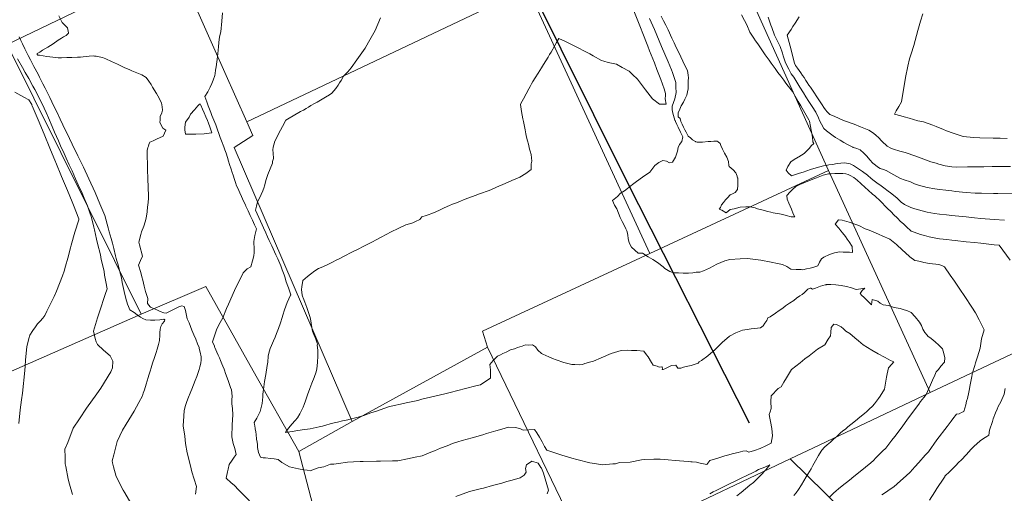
# Model space of a CAD drawing. Header units: inches. Extents: x 11351264 to 11356330, y 6702313 to 6706468.
# Tile 33 of 160: x 11352749 to 11353543, y 6703324 to 6703706. Entities that reach past the tile are written whole.
import ezdxf

# ---------------------------------------------------------------- set-up
doc = ezdxf.new("R2010")
doc.units = ezdxf.units.IN
doc.header["$MEASUREMENT"] = 0
doc.layers.add('Shumate_Contours_clip1', color=7, linetype='Continuous', lineweight=0)
doc.layers.add('Shumate_Parcels_clip1', color=7, linetype='Continuous', lineweight=0)
doc.layers.add('Shumate_Streets_clip1', color=7, linetype='Continuous')

msp = doc.modelspace()

# ---------------------------------------------------------------- linework, layer by layer
at = {"layer": 'Shumate_Contours_clip1'}
for points, elevation in [([(11352780.65, 6703708.97), (11352783.19, 6703703.67), (11352785.29, 6703701.74), (11352787.64, 6703699.42), (11352788.48, 6703695.2), (11352788.27, 6703694.97), (11352786.45, 6703693.23), (11352784.36, 6703691.98), (11352782.62, 6703690.99), (11352780.12, 6703689.3), (11352776.07, 6703686.44), (11352771.82, 6703683.77), (11352767.39, 6703681.26), (11352765.26, 6703679.84), (11352763.16, 6703678.56), (11352763.24, 6703677.95), (11352763.77, 6703677.33), (11352765.09, 6703677.18), (11352770.96, 6703676.2), (11352775.64, 6703675.59), (11352780.17, 6703675.09), (11352782.7, 6703675.26), (11352787.08, 6703675.47), (11352789.13, 6703675.45), (11352791.06, 6703675.43), (11352795.55, 6703675.69), (11352798.06, 6703675.83), (11352800.33, 6703676.09), (11352805.15, 6703676.53), (11352808.78, 6703676.77), (11352809.44, 6703676.63), (11352810.59, 6703676.4), (11352811.87, 6703676.17), (11352815.69, 6703675.41), (11352818.51, 6703674.26), (11352823.13, 6703672.3), (11352827.95, 6703670.1), (11352830.55, 6703668.72), (11352833.39, 6703667.29), (11352835.05, 6703666.48), (11352837.25, 6703665.71), (11352839.48, 6703664.79), (11352843.54, 6703663.12), (11352847.48, 6703661.35), (11352850.97, 6703659.2), (11352853.14, 6703656.44), (11352854.92, 6703653.68), (11352856.14, 6703651.57), (11352859.34, 6703646.4), (11352860.38, 6703644.53), (11352863.32, 6703638.86), (11352863.98, 6703635.57), (11352864.23, 6703632.95), (11352863.59, 6703630.96), (11352862.3, 6703627.82), (11352862.31, 6703625.27), (11352862.07, 6703623.18), (11352864.52, 6703618.58), (11352866.76, 6703616.96), (11352864.56, 6703612.13), (11352859.41, 6703609.75), (11352856.72, 6703608.28), (11352853.87, 6703607.19), (11352853.25, 6703605.31), (11352852.86, 6703604.11), (11352852.34, 6703602.81), (11352851.77, 6703600.47), (11352851.73, 6703596.98), (11352851.83, 6703594.17), (11352851.99, 6703591.38), (11352852.07, 6703590.07), (11352852.08, 6703585.65), (11352852.1, 6703582.77), (11352852.21, 6703579.96), (11352852.28, 6703579.04), (11352852.3, 6703578.47), (11352852.39, 6703575.96), (11352852.49, 6703572.52), (11352852.65, 6703569.09), (11352852.92, 6703565.69), (11352852.95, 6703562.14), (11352852.55, 6703558.48), (11352852.18, 6703554.84), (11352851.92, 6703551.43), (11352851.92, 6703551.27), (11352851.91, 6703551.09), (11352850.95, 6703545.95), (11352850.07, 6703542.94), (11352849.02, 6703539.55), (11352847.19, 6703535.02), (11352846.77, 6703532.83), (11352845.14, 6703526.72), (11352845.72, 6703524.46), (11352848.07, 6703515.39), (11352846.55, 6703511.75), (11352844.93, 6703508.04), (11352846.61, 6703502.04), (11352847.51, 6703498.61), (11352848.26, 6703495.87), (11352849.4, 6703491.04), (11352850.55, 6703486.78), (11352851.21, 6703484.38), (11352852.37, 6703481.14), (11352852.11, 6703477.24), (11352854.2, 6703474.54), (11352854.33, 6703474.42), (11352854.57, 6703474.22), (11352856.85, 6703473.25), (11352859.62, 6703472.01), (11352862.39, 6703470.75), (11352865.13, 6703469.79), (11352867.04, 6703469.51), (11352868.62, 6703470.22), (11352871.42, 6703471.46), (11352874.21, 6703472.76), (11352877.29, 6703474.39), (11352879.7, 6703475.4), (11352881.73, 6703474.72), (11352882.72, 6703471.47), (11352883.2, 6703468.86), (11352884.17, 6703464.9), (11352885.57, 6703461.49), (11352887.89, 6703455.75), (11352889.44, 6703452.06), (11352890.96, 6703448.39), (11352892.45, 6703444.75), (11352893.71, 6703441.64), (11352893.83, 6703440.99), (11352894.5, 6703437.89), (11352895.28, 6703434.14), (11352895.38, 6703431.85), (11352895.39, 6703431.75), (11352894.94, 6703429.18), (11352894.19, 6703426.19), (11352893.58, 6703424.06), (11352892.86, 6703421.69), (11352891.77, 6703418.42), (11352890.53, 6703415.19), (11352887.69, 6703408.24), (11352886.92, 6703406.32), (11352884.5, 6703400.39), (11352883.45, 6703397.35), (11352882.63, 6703394.95), (11352881.52, 6703390.94), (11352881.31, 6703386.37), (11352880.9, 6703378.65), (11352882.19, 6703370.4), (11352882.78, 6703364.38), (11352883.91, 6703356.95), (11352886.7, 6703346.38), (11352887.7, 6703341.55), (11352891.59, 6703329.73), (11352890.67, 6703323.41)], 1414), ([(11352912.61, 6703711.56), (11352912.02, 6703704.73), (11352911.12, 6703696.07), (11352910.15, 6703692.03), (11352909.64, 6703687.54), (11352909.25, 6703683.99), (11352908.43, 6703676), (11352907.48, 6703667.93), (11352906.97, 6703665.16), (11352906.74, 6703662.6), (11352906.31, 6703660.99), (11352904.94, 6703657.06), (11352903.97, 6703654.48), (11352902.65, 6703651.47), (11352900.7, 6703647.84), (11352898.15, 6703644.04), (11352899.83, 6703639.61), (11352901.04, 6703636.43), (11352902.56, 6703632.5), (11352903.19, 6703630.98), (11352904.03, 6703628.82), (11352905.53, 6703624.95), (11352907.03, 6703621.09), (11352908.5, 6703617.24), (11352909.62, 6703614.12), (11352910.77, 6703611.05), (11352911.81, 6703608.22), (11352913.5, 6703603.39), (11352914.35, 6703601.08), (11352915.39, 6703598.22), (11352916.48, 6703594.9), (11352917.39, 6703591.97), (11352918.29, 6703589.11), (11352919.47, 6703585.48), (11352920.36, 6703582.74), (11352921.02, 6703580.73), (11352922.17, 6703577.07), (11352922.96, 6703574.74), (11352923.91, 6703571.99), (11352924.78, 6703570.01), (11352925.64, 6703568.15), (11352926.5, 6703566.29), (11352927.77, 6703563.53), (11352928.65, 6703561.61), (11352929.52, 6703559.7), (11352930.95, 6703556.58), (11352931.43, 6703555.54), (11352933.15, 6703551.78), (11352934.87, 6703548.01), (11352936.59, 6703544.25), (11352938.21, 6703540.71), (11352938.29, 6703540.54), (11352939.79, 6703537.26), (11352938.49, 6703531.86), (11352937.72, 6703527.22), (11352938.04, 6703520.58), (11352938.09, 6703518.29), (11352937.72, 6703515.51), (11352936.79, 6703511.56), (11352935.42, 6703506.77), (11352932.43, 6703505.09), (11352929.05, 6703501.82), (11352922.08, 6703487.59), (11352917.36, 6703476.73), (11352915.67, 6703473.1), (11352912.8, 6703465.68), (11352909.55, 6703460.12), (11352907.77, 6703455.94), (11352904.42, 6703446.4), (11352905.99, 6703442.77), (11352906.17, 6703442.33), (11352906.38, 6703441.83), (11352908.04, 6703437.94), (11352909.01, 6703435.66), (11352909.98, 6703433.39), (11352910.96, 6703431.14), (11352912.1, 6703428.45), (11352912.89, 6703426.56), (11352913.82, 6703424.3), (11352914.16, 6703423.45), (11352914.93, 6703420.73), (11352916.96, 6703415.19), (11352918.18, 6703411.85), (11352918.94, 6703409.55), (11352919.67, 6703407.56), (11352919.95, 6703405.14), (11352920.2, 6703402.24), (11352920.13, 6703399.73), (11352920.17, 6703396.46), (11352920.47, 6703392.47), (11352920.97, 6703387.41), (11352920.35, 6703379.5), (11352919.91, 6703369.61), (11352921.15, 6703364.42), (11352922.36, 6703360.4), (11352923.58, 6703355.53), (11352921.89, 6703353.27), (11352920.27, 6703351.04), (11352917.93, 6703347.38), (11352917.13, 6703343.61), (11352916.62, 6703341.56), (11352915.47, 6703336.5), (11352919.44, 6703332.77), (11352921.95, 6703330.73), (11352925.6, 6703326.85), (11352928.13, 6703324.36), (11352934.21, 6703318.15)], 1412), ([(11353039.8, 6703707.36), (11353035.65, 6703697.06), (11353030.22, 6703687.82), (11353027.46, 6703683.04), (11353019.49, 6703671.78), (11353017.62, 6703668.94), (11353016.11, 6703667.17), (11353013.47, 6703663.81), (11353010.1, 6703660.5), (11353008.13, 6703656.97), (11353006.85, 6703655.08), (11353005.74, 6703653.18), (11353003.85, 6703650.53), (11353000.75, 6703646.67), (11352998.66, 6703645.33), (11352995.43, 6703643.41), (11352991.62, 6703640.99), (11352988.69, 6703639.37), (11352986.55, 6703638.27), (11352983.85, 6703636.75), (11352981.91, 6703635.54), (11352979.87, 6703634.27), (11352977.7, 6703633.06), (11352975.33, 6703631.79), (11352973.96, 6703630.98), (11352970.91, 6703629.2), (11352968.12, 6703627.55), (11352967.67, 6703627.38), (11352963.48, 6703624.85), (11352960.93, 6703619.86), (11352957.79, 6703614.03), (11352955.77, 6703609.84), (11352954.76, 6703607.92), (11352953.81, 6703605.08), (11352953.44, 6703603.08), (11352953.21, 6703600.99), (11352953.38, 6703598.47), (11352953.61, 6703594.15), (11352952.94, 6703591.72), (11352952.95, 6703590.3), (11352951.02, 6703585.7), (11352949.19, 6703581.03), (11352947.52, 6703576.23), (11352946.25, 6703571.86), (11352946.07, 6703571.09), (11352945.99, 6703570.83), (11352945.08, 6703567.95), (11352943.76, 6703564.9), (11352942.22, 6703561.98), (11352940.73, 6703559.03), (11352939.93, 6703555.66), (11352938.99, 6703552.43), (11352939.03, 6703552.35), (11352939.03, 6703552.33), (11352940.37, 6703549.41), (11352941.72, 6703546.49), (11352943.06, 6703543.56), (11352944.41, 6703540.63), (11352945.48, 6703538.28), (11352947.42, 6703534.06), (11352948.82, 6703531.01), (11352950.21, 6703527.96), (11352952.2, 6703523.67), (11352954.48, 6703518.7), (11352955.5, 6703516.44), (11352957.01, 6703513.11), (11352959.47, 6703507.54), (11352960.68, 6703504.32), (11352962.17, 6703500.24), (11352963.09, 6703497.78), (11352963.62, 6703495.56), (11352964.63, 6703492.58), (11352965.65, 6703489.8), (11352966.83, 6703486.55), (11352967.66, 6703484.04), (11352967.34, 6703483.81), (11352964.61, 6703478.02), (11352962.42, 6703471.97), (11352961.1, 6703467.77), (11352960.52, 6703465.79), (11352959.23, 6703461.53), (11352957.62, 6703456.92), (11352956.17, 6703453.01), (11352954.88, 6703450.17), (11352953.5, 6703446.97), (11352951.98, 6703443.31), (11352951.03, 6703440.89), (11352949.98, 6703437.05), (11352949.36, 6703434.66), (11352949.16, 6703430), (11352948.65, 6703427.13), (11352947.34, 6703419.88), (11352946.4, 6703414.28), (11352946.13, 6703412.26), (11352945.5, 6703407.89), (11352945.15, 6703404.11), (11352945.02, 6703401.96), (11352944.4, 6703396.72), (11352942.83, 6703390.07), (11352941.27, 6703386.96), (11352940.24, 6703384.67), (11352938, 6703381.4), (11352938.43, 6703379.81), (11352938.44, 6703379.42), (11352938.52, 6703378.93), (11352938.87, 6703376.15), (11352939.26, 6703373.65), (11352939.58, 6703371.67), (11352939.98, 6703367.87), (11352940.35, 6703365.51), (11352940.62, 6703363.45), (11352940.81, 6703361.13), (11352941.51, 6703357.01), (11352943.24, 6703353.26), (11352945.27, 6703352.78), (11352947.31, 6703352.79), (11352951.11, 6703352.26), (11352954.16, 6703351.92), (11352957.37, 6703351.59), (11352960.31, 6703349), (11352966.4, 6703345.61), (11352971.27, 6703344.52), (11352973.66, 6703344.02), (11352978.1, 6703343.22), (11352980.74, 6703342.87), (11352983.24, 6703342.41), (11352989.52, 6703344.65), (11352994.07, 6703345.66), (11352999.67, 6703347.59), (11353002.34, 6703347.84), (11353005.97, 6703348.37), (11353013.21, 6703349.29), (11353018.18, 6703349.54), (11353023.5, 6703349.74), (11353025.81, 6703349.77), (11353036.59, 6703350.07), (11353039.79, 6703350.08), (11353049.67, 6703350.35), (11353053.77, 6703350.4), (11353061.75, 6703352), (11353067.83, 6703353.23), (11353073.37, 6703354.4), (11353078.97, 6703356.77), (11353083.51, 6703358.52), (11353088.35, 6703360.58), (11353093.65, 6703362.58), (11353097.8, 6703364.28), (11353102.26, 6703365.78), (11353105.83, 6703366.85), (11353113.83, 6703369.05), (11353122.27, 6703371.45), (11353125.33, 6703372.36), (11353132.87, 6703374.59), (11353137.61, 6703375.88), (11353142.99, 6703377.42), (11353148.35, 6703377.14), (11353152.06, 6703376.39), (11353154.91, 6703375.02), (11353159.42, 6703375.41), (11353163.97, 6703375.71), (11353165.9, 6703373.02), (11353167.95, 6703369.5), (11353170.07, 6703365.64), (11353171.89, 6703362.47), (11353172.02, 6703362.07), (11353173.94, 6703358.9), (11353182.68, 6703356), (11353185.96, 6703354.89), (11353193.97, 6703352.66), (11353198.25, 6703351.44), (11353208.49, 6703348.81), (11353212.41, 6703348.38), (11353218.79, 6703347.06), (11353227.26, 6703347.94), (11353229.4, 6703348.05), (11353232.55, 6703349.06), (11353241.08, 6703349.36), (11353250.3, 6703351.25), (11353252.49, 6703351.37), (11353260.17, 6703351.68), (11353265.4, 6703351.78), (11353271.76, 6703351.14), (11353277.25, 6703350.71), (11353284.3, 6703350.05), (11353288.3, 6703349.76), (11353289.97, 6703349.72), (11353291.21, 6703349.66), (11353294.53, 6703349.21), (11353297.56, 6703348.62), (11353302.78, 6703347.39), (11353305.43, 6703350.59), (11353311.78, 6703352.52), (11353317.44, 6703354.35), (11353319.5, 6703355), (11353324.35, 6703356.39), (11353328.14, 6703357.19), (11353331.93, 6703358.14), (11353334.54, 6703358.58), (11353336.84, 6703357.36), (11353341.28, 6703358.74), (11353345.81, 6703360.4), (11353350.5, 6703362.59), (11353354.68, 6703364.61), (11353355.76, 6703370.45), (11353355.39, 6703376.39), (11353354.16, 6703381.98), (11353353.68, 6703384.67), (11353353.2, 6703387.68), (11353353.85, 6703389.95), (11353354.64, 6703392.59), (11353354.37, 6703398.34), (11353354.64, 6703402.81), (11353360.48, 6703408.79), (11353362.84, 6703410.07), (11353364.89, 6703413.78), (11353367.12, 6703417.21), (11353371.14, 6703423.99), (11353378.26, 6703429.44), (11353381.96, 6703432.64), (11353385.34, 6703434.97), (11353392.11, 6703440.5), (11353397.91, 6703443.91), (11353400.81, 6703448.58), (11353402.61, 6703451.23), (11353402.91, 6703453.74), (11353403.12, 6703457.76), (11353405.2, 6703460.63), (11353407.51, 6703460.14), (11353411.09, 6703458.43), (11353412.96, 6703456.64), (11353415.08, 6703454.97), (11353418.3, 6703452.9), (11353422.07, 6703449.65), (11353425.06, 6703446.99), (11353428.84, 6703443.94), (11353432.37, 6703441.63), (11353435.77, 6703439.49), (11353441, 6703436.59), (11353446.07, 6703433.85), (11353449.04, 6703432.39), (11353451.08, 6703431.38), (11353453.72, 6703430.13), (11353451.95, 6703428.17), (11353449.44, 6703425.25), (11353448.28, 6703420.46), (11353447.83, 6703417.86), (11353446.9, 6703412.94), (11353446.11, 6703408.28), (11353442.52, 6703402.38), (11353441.28, 6703400.58), (11353437.95, 6703396.41), (11353436.44, 6703394.53), (11353433.76, 6703392.16), (11353431.77, 6703390.17), (11353430.07, 6703388.62), (11353426.36, 6703385.67), (11353422.67, 6703382.71), (11353418.99, 6703379.75), (11353416.49, 6703377.74), (11353415.37, 6703376.63), (11353414.86, 6703376.12), (11353412.37, 6703374.42), (11353410.69, 6703372.86), (11353407.78, 6703370.14), (11353405.09, 6703367.77), (11353402.52, 6703365.47), (11353399.9, 6703363.19), (11353397.83, 6703361.53), (11353395.53, 6703358.96), (11353393.7, 6703356.11), (11353392.97, 6703354.57), (11353390.54, 6703350.5), (11353388.44, 6703346.63), (11353386.89, 6703344.01), (11353382.95, 6703337.57), (11353379.15, 6703331.06), (11353376.67, 6703327.24), (11353375, 6703324.73), (11353373.11, 6703322.45)], 1410), ([(11353244.09, 6703712.99), (11353247.24, 6703704.96), (11353250.1, 6703698.14), (11353250.88, 6703696.02), (11353255.39, 6703684.64), (11353256.77, 6703680.9), (11353260.64, 6703671.15), (11353262.63, 6703665.65), (11353265.85, 6703657.65), (11353268.48, 6703650.26), (11353269.55, 6703646.34), (11353269.66, 6703644.85), (11353269.39, 6703642.24), (11353270.09, 6703637.89), (11353264.85, 6703637.78), (11353259.07, 6703642.14), (11353253.47, 6703649.48), (11353249.42, 6703654.79), (11353246.91, 6703657.96), (11353243.08, 6703661.81), (11353240.19, 6703664.48), (11353234.7, 6703667.39), (11353230.19, 6703669.93), (11353223.37, 6703671.41), (11353219.97, 6703672.37), (11353218, 6703673.01), (11353211.3, 6703676.76), (11353208.52, 6703678.36), (11353204.82, 6703680.36), (11353198.76, 6703683.43), (11353193.4, 6703686.09), (11353188.87, 6703688.37), (11353183.73, 6703690.87), (11353181.79, 6703687.56), (11353180.35, 6703685.09), (11353177.33, 6703679.81), (11353176.21, 6703677.88), (11353174.9, 6703675.64), (11353171.15, 6703669.7), (11353169.51, 6703667.02), (11353166.94, 6703662.85), (11353164.63, 6703659.1), (11353162.78, 6703656.01), (11353161.67, 6703654.14), (11353160.58, 6703652.15), (11353159.46, 6703650.1), (11353157.28, 6703646.04), (11353155.09, 6703641.99), (11353153.09, 6703638.31), (11353152.74, 6703637.65), (11353153.65, 6703632.05), (11353154.71, 6703625.99), (11353155.09, 6703623.92), (11353155.83, 6703619.93), (11353156.38, 6703617.15), (11353157, 6703613.86), (11353157.56, 6703611.34), (11353158.33, 6703608.23), (11353159.04, 6703605.71), (11353159.77, 6703602.99), (11353160.08, 6703601.68), (11353160.64, 6703599.83), (11353161.21, 6703597.36), (11353161.57, 6703594.56), (11353161.73, 6703591.78), (11353161.27, 6703589.74), (11353161.33, 6703587.6), (11353161.44, 6703585.16), (11353156.92, 6703581.87), (11353152.06, 6703579.06), (11353145.76, 6703576.32), (11353140.33, 6703573.87), (11353133.29, 6703570.84), (11353129.24, 6703569.14), (11353127.35, 6703568.36), (11353119.78, 6703565.64), (11353116.27, 6703564.32), (11353108.23, 6703561.34), (11353103.09, 6703559.25), (11353101.09, 6703558.41), (11353097.94, 6703557.12), (11353095.47, 6703556.08), (11353091.13, 6703554.33), (11353087.35, 6703552.29), (11353084.59, 6703551.16), (11353081.23, 6703549.78), (11353078.17, 6703548.64), (11353076.63, 6703548.18), (11353073.3, 6703546.91), (11353071.45, 6703544.79), (11353071.17, 6703544.6), (11353068.68, 6703543.43), (11353066.03, 6703542.29), (11353063.13, 6703541.34), (11353060.19, 6703540.57), (11353054.05, 6703537.66), (11353048.37, 6703534.81), (11353044.57, 6703532.77), (11353040.52, 6703530.65), (11353036.87, 6703528.76), (11353032.93, 6703526.71), (11353027.03, 6703523.71), (11353020.82, 6703520.54), (11353017.97, 6703519.1), (11353015.1, 6703517.66), (11353012.25, 6703516.22), (11353009.41, 6703514.78), (11353009.4, 6703514.77), (11353007.01, 6703513.45), (11353004.15, 6703511.98), (11353001.2, 6703510.47), (11352997.29, 6703508.53), (11352993.28, 6703506.7), (11352990.01, 6703505.37), (11352986.91, 6703503.61), (11352983.45, 6703500.87), (11352980.96, 6703499.05), (11352977.22, 6703495.62), (11352976.54, 6703490.61), (11352976.27, 6703488.56), (11352976.63, 6703483.86), (11352977.32, 6703482.19), (11352977.48, 6703481.68), (11352978.87, 6703478.14), (11352980.41, 6703474), (11352981.85, 6703469.92), (11352983.19, 6703465.89), (11352983.73, 6703463.33), (11352984.14, 6703459.55), (11352985.15, 6703455.02), (11352986.21, 6703452.34), (11352987.2, 6703449.74), (11352987.94, 6703447.7), (11352988.82, 6703445.29), (11352989.02, 6703444.58), (11352988.99, 6703444.41), (11352988.94, 6703443.73), (11352989.27, 6703439.7), (11352989.25, 6703437.28), (11352989.37, 6703434.99), (11352989.14, 6703429.75), (11352988.67, 6703424.61), (11352987.93, 6703422.13), (11352986.29, 6703417.61), (11352984.61, 6703412.87), (11352982.94, 6703408.61), (11352981.14, 6703403.61), (11352979.3, 6703398.64), (11352978.23, 6703395.85), (11352977.42, 6703393.7), (11352976.25, 6703390.98), (11352975.41, 6703389.28), (11352974.98, 6703388.15), (11352972.85, 6703384.94), (11352971, 6703382.85), (11352968.43, 6703380.03), (11352965.95, 6703377.04), (11352964.17, 6703374.65), (11352963.21, 6703373.25), (11352966.68, 6703373.72), (11352968.92, 6703374.08), (11352971.6, 6703374.47), (11352976.66, 6703375.25), (11352980.98, 6703375.93), (11352983.2, 6703376.3), (11352985.66, 6703376.7), (11352990.48, 6703377.8), (11352993.25, 6703378.46), (11352995.85, 6703379.08), (11352999.37, 6703380.15), (11353002.45, 6703381.01), (11353005.08, 6703381.61), (11353009.23, 6703382.52), (11353013.42, 6703383.49), (11353016.1, 6703384.12), (11353018.52, 6703384.7), (11353021.82, 6703385.71), (11353026.32, 6703387.02), (11353032.05, 6703388.95), (11353036.67, 6703390.53), (11353046.44, 6703393.8), (11353048.37, 6703394.45), (11353058.44, 6703396.57), (11353060.45, 6703397.02), (11353070.05, 6703399.06), (11353073.1, 6703400.05), (11353076.71, 6703400.94), (11353083.73, 6703402.54), (11353091.77, 6703404.48), (11353096.03, 6703405.47), (11353108.28, 6703408.56), (11353116.59, 6703410.73), (11353120.49, 6703411.75), (11353126.41, 6703415.65), (11353128.42, 6703417.02), (11353128.44, 6703419.83), (11353128.64, 6703423.69), (11353128.08, 6703428.07), (11353130.81, 6703431.15), (11353134.28, 6703434.71), (11353136.49, 6703435.9), (11353138.4, 6703436.81), (11353141.23, 6703437.94), (11353144.58, 6703439.75), (11353147.9, 6703440.75), (11353150.41, 6703441.66), (11353154.04, 6703442.76), (11353156.82, 6703443.8), (11353159.35, 6703443.74), (11353162.31, 6703443.77), (11353164.73, 6703442.19), (11353166.66, 6703439.59), (11353169.68, 6703436.94), (11353170.62, 6703436.41), (11353175.59, 6703434.27), (11353178.63, 6703432.93), (11353181.4, 6703431.84), (11353187.73, 6703429.56), (11353194.19, 6703428.09), (11353196.55, 6703427.98), (11353200.52, 6703427.8), (11353202.68, 6703428.07), (11353204.53, 6703428.86), (11353209.48, 6703430.06), (11353211.48, 6703430.69), (11353217.63, 6703433.31), (11353225.75, 6703436.96), (11353233.96, 6703439.35), (11353238.83, 6703439.69), (11353242.12, 6703439.2), (11353246.6, 6703439.19), (11353252, 6703438.73), (11353254.28, 6703435.86), (11353255.51, 6703434.08), (11353258.32, 6703429.72), (11353259.54, 6703427.46), (11353262.77, 6703426.72), (11353264.5, 6703425.81), (11353266.59, 6703426.22), (11353266.85, 6703425.77), (11353267.22, 6703425.05), (11353266.97, 6703424.07), (11353267.84, 6703423.95), (11353269.17, 6703424.52), (11353272.19, 6703426.22), (11353274.33, 6703427.16), (11353278.02, 6703427.43), (11353279.45, 6703425.04), (11353281.88, 6703425.12), (11353284.07, 6703425.86), (11353287.61, 6703426.63), (11353290.28, 6703427.29), (11353295.93, 6703429.2), (11353296.83, 6703430.15), (11353298.71, 6703431.36), (11353303.64, 6703434.98), (11353309.58, 6703440.07), (11353315.15, 6703445.82), (11353321.1, 6703450.79), (11353326.35, 6703453.5), (11353329.02, 6703454.53), (11353331.65, 6703455.64), (11353335.41, 6703456.17), (11353338.68, 6703456.89), (11353346.24, 6703457.7), (11353348.32, 6703459.3), (11353349.76, 6703461.44), (11353351.29, 6703463.49), (11353352.12, 6703465.66), (11353352.83, 6703466.01), (11353353.98, 6703466.5), (11353358.32, 6703469.4), (11353361.23, 6703471.46), (11353364.14, 6703473.38), (11353366.43, 6703475.23), (11353369.61, 6703477.35), (11353373.01, 6703479.63), (11353375.17, 6703481.41), (11353377.95, 6703483.35), (11353379.66, 6703484.46), (11353381.37, 6703485.74), (11353384.43, 6703488.61), (11353386.21, 6703489.67), (11353386.68, 6703489.57), (11353388.03, 6703488.76), (11353390.61, 6703489.65), (11353394.48, 6703491.04), (11353398.38, 6703492.22), (11353399.09, 6703492.36), (11353399.35, 6703492.42), (11353402.74, 6703492.55), (11353406.76, 6703492.33), (11353411.13, 6703491.66), (11353415.51, 6703490.97), (11353419.41, 6703489.83), (11353423.16, 6703488.38), (11353427.13, 6703489.01), (11353430.22, 6703489.63), (11353428.2, 6703487.57), (11353426.41, 6703485.3), (11353427.97, 6703483.65), (11353429.53, 6703482.17), (11353431.86, 6703479.82), (11353433.95, 6703477.79), (11353435.54, 6703476.13), (11353436.18, 6703480.46), (11353440.64, 6703479.02), (11353442.53, 6703477.39), (11353445.04, 6703476.1), (11353449.23, 6703475.46), (11353454.03, 6703473.95), (11353458.63, 6703473.06), (11353462.06, 6703472.12), (11353464.23, 6703471.42), (11353467.52, 6703470.02), (11353470.94, 6703466.37), (11353474.36, 6703462.16), (11353475.85, 6703459.44), (11353477.09, 6703456.62), (11353478.68, 6703453.93), (11353480.44, 6703451.6), (11353481.06, 6703450.94), (11353483.69, 6703448.87), (11353486.98, 6703446.43), (11353490.03, 6703443.7), (11353492.8, 6703440.64), (11353493.98, 6703436.99), (11353494.68, 6703433.27), (11353494.57, 6703429.85), (11353491.61, 6703426.75), (11353489.58, 6703423.94), (11353487.89, 6703422.13), (11353486.55, 6703419.4), (11353484.72, 6703415.52), (11353483.08, 6703411.59), (11353481.82, 6703408.74), (11353479.7, 6703403.81), (11353477.76, 6703401.41), (11353475.13, 6703398.15), (11353473.78, 6703396.18), (11353465.52, 6703384.93), (11353459.53, 6703376.83), (11353454.34, 6703369.98), (11353452.04, 6703366.97), (11353447.1, 6703360.64), (11353444.5, 6703358.19), (11353442.4, 6703356.03), (11353440.7, 6703354.4), (11353439.24, 6703352.9), (11353437.17, 6703350.73), (11353435.16, 6703348.74), (11353430.93, 6703345.41), (11353426.47, 6703341.83), (11353421.42, 6703337.86), (11353417.8, 6703334.93), (11353411.92, 6703330.28), (11353409.09, 6703327.92), (11353407.14, 6703326.12), (11353405.13, 6703324.37), (11353401.88, 6703321.25)], 1408), ([(11353256.63, 6703706.77), (11353260.69, 6703697.89), (11353266.38, 6703684.39), (11353271.76, 6703672.02), (11353274.32, 6703665.45), (11353275.1, 6703663.42), (11353277.91, 6703655.22), (11353278.02, 6703651.65), (11353278.1, 6703647.3), (11353277.11, 6703642.14), (11353274.86, 6703636.25), (11353274.89, 6703633.32), (11353275.48, 6703630.66), (11353276.98, 6703625.04), (11353277.42, 6703624.56), (11353277.63, 6703623.8), (11353278.72, 6703621.49), (11353279.82, 6703619.18), (11353281.68, 6703615.29), (11353282, 6703614.62), (11353283.51, 6703611.43), (11353282.73, 6703607.78), (11353280.75, 6703605.41), (11353279.92, 6703602.99), (11353279.25, 6703599.87), (11353277.66, 6703595.21), (11353275.23, 6703591.09), (11353272.84, 6703590.68), (11353270.53, 6703591.79), (11353267.54, 6703592.48), (11353264.29, 6703590.83), (11353260.97, 6703588.32), (11353259.5, 6703586.35), (11353257.04, 6703583.1), (11353250.99, 6703578.98), (11353246.19, 6703575.5), (11353242.9, 6703572.99), (11353238.91, 6703569.94), (11353236.5, 6703568.03), (11353233.38, 6703566.03), (11353230.92, 6703563.37), (11353226.89, 6703560.32), (11353228.36, 6703556.45), (11353230.35, 6703553.53), (11353231.79, 6703550.08), (11353233.03, 6703546.62), (11353234.74, 6703543.21), (11353236.51, 6703539.82), (11353237.66, 6703537.37), (11353238.27, 6703536.42), (11353238.52, 6703535.85), (11353238.62, 6703534.86), (11353239.11, 6703532.2), (11353239.44, 6703529.48), (11353240.2, 6703526.05), (11353242.1, 6703522.72), (11353247.59, 6703517.86), (11353251.12, 6703517.72), (11353255.69, 6703514.91), (11353259.35, 6703512.56), (11353263.05, 6703510.31), (11353267.6, 6703506.72), (11353269.1, 6703505.36), (11353273, 6703502.91), (11353276.02, 6703502.01), (11353280.03, 6703501.79), (11353283.91, 6703501.74), (11353285.99, 6703501.6), (11353288.02, 6703501.58), (11353291.69, 6703501.95), (11353294.42, 6703502.31), (11353297.28, 6703502.54), (11353300.18, 6703503.46), (11353305.16, 6703505.75), (11353311.06, 6703508.84), (11353317.45, 6703511.54), (11353321.53, 6703512.72), (11353329.66, 6703513.15), (11353335.76, 6703513.55), (11353337.9, 6703513.25), (11353346.35, 6703512.18), (11353354.73, 6703510.62), (11353359.84, 6703509.45), (11353363.86, 6703508.61), (11353367.31, 6703506.96), (11353370.67, 6703504.87), (11353375.02, 6703504.54), (11353378.88, 6703504.69), (11353380.31, 6703504.38), (11353383.31, 6703505.03), (11353386.3, 6703505.71), (11353389.28, 6703506.51), (11353392.25, 6703507.43), (11353393.69, 6703510.47), (11353395.44, 6703513.23), (11353397.24, 6703514.42), (11353401.73, 6703516.71), (11353405.87, 6703518.04), (11353409.83, 6703518.89), (11353412.79, 6703518.69), (11353414.98, 6703518.69), (11353417.95, 6703518.48), (11353420.42, 6703518.31), (11353419.93, 6703523), (11353417.63, 6703526.97), (11353416.06, 6703529.13), (11353414.68, 6703531.11), (11353412.31, 6703534.01), (11353410.9, 6703535.87), (11353409.24, 6703537.99), (11353406.27, 6703541.22), (11353408.95, 6703544.69), (11353411.9, 6703544.36), (11353417.54, 6703542.81), (11353425.35, 6703539.98), (11353430.53, 6703537.46), (11353432.97, 6703536.59), (11353436.41, 6703535.17), (11353441.77, 6703532.86), (11353444.21, 6703531.65), (11353450.51, 6703528.99), (11353455.83, 6703524.68), (11353460.74, 6703520.3), (11353462.86, 6703518.21), (11353466.58, 6703514.72), (11353470.56, 6703511.92), (11353472.57, 6703511.49), (11353475.08, 6703511), (11353477.82, 6703510.35), (11353482.37, 6703509.54), (11353489.98, 6703508.54), (11353492.28, 6703507.76), (11353494.51, 6703506.63), (11353499.07, 6703500.04), (11353502.49, 6703495.1), (11353506.89, 6703488.7), (11353510.94, 6703482.88), (11353516.55, 6703474.15), (11353519.42, 6703469.64), (11353522.29, 6703464.01), (11353526.53, 6703455.95), (11353524.39, 6703448.74), (11353523.29, 6703441.17), (11353521.1, 6703434.22), (11353519.52, 6703429.48), (11353518.8, 6703427.33), (11353517.12, 6703421.3), (11353516.82, 6703420.26), (11353516.78, 6703419.95), (11353516.48, 6703418.48), (11353515.68, 6703414.33), (11353515, 6703410.4), (11353514.6, 6703408.36), (11353514.09, 6703405.64), (11353512.97, 6703400.76), (11353512.29, 6703398.36), (11353511.56, 6703395.54), (11353509.99, 6703390.24), (11353508.12, 6703389.37), (11353506.36, 6703388.34), (11353504.05, 6703387.89), (11353501.13, 6703384.19), (11353499.8, 6703382.32), (11353496.53, 6703378.15), (11353488.4, 6703367.23), (11353481.45, 6703357.76), (11353478.93, 6703354.92), (11353473.68, 6703349), (11353470.49, 6703345.44), (11353466.77, 6703341.31), (11353463.51, 6703338.3), (11353459.13, 6703334.34), (11353453.67, 6703329.4), (11353450.79, 6703327.49), (11353448.83, 6703326.15), (11353446.93, 6703324.91), (11353443.99, 6703323.07)], 1406), ([(11353266.14, 6703708.77), (11353268.09, 6703704.94), (11353269.78, 6703701.41), (11353271.7, 6703697.64), (11353274.62, 6703691.06), (11353276.53, 6703687.34), (11353278.26, 6703683.54), (11353280.1, 6703679.93), (11353281.9, 6703676.05), (11353283.69, 6703672.55), (11353285.51, 6703668.34), (11353287.19, 6703665.06), (11353287.87, 6703661.13), (11353288.07, 6703658.95), (11353287.94, 6703656.56), (11353287.96, 6703654.54), (11353287.96, 6703650.16), (11353287.3, 6703647.71), (11353286.74, 6703645.05), (11353285.07, 6703641.78), (11353284.04, 6703639.51), (11353282.33, 6703636.42), (11353281.23, 6703633.93), (11353279.8, 6703630.82), (11353279.79, 6703627.75), (11353281.35, 6703626.28), (11353281.92, 6703623.8), (11353282.95, 6703621.62), (11353284.11, 6703619.37), (11353285.18, 6703617.27), (11353286.23, 6703615.16), (11353287.9, 6703612.16), (11353289.64, 6703610.76), (11353291.46, 6703609.12), (11353293.86, 6703607.65), (11353294.07, 6703607.53), (11353294.21, 6703607.46), (11353295.15, 6703607.33), (11353299.54, 6703607.27), (11353303.99, 6703607.8), (11353306.07, 6703607.85), (11353308.44, 6703607.93), (11353311.13, 6703607.88), (11353312.04, 6703607.4), (11353313.55, 6703606.16), (11353314.18, 6703604.46), (11353315.47, 6703601.68), (11353317.17, 6703598.4), (11353318.99, 6703595.17), (11353320.46, 6703591.57), (11353320.66, 6703588.42), (11353320.93, 6703587.55), (11353324.21, 6703584.82), (11353326.34, 6703582.37), (11353327.27, 6703579.75), (11353327.39, 6703579.14), (11353327.54, 6703578.48), (11353327.86, 6703578.25), (11353327.91, 6703575.56), (11353327.79, 6703572.68), (11353327.53, 6703568.95), (11353325.69, 6703566.55), (11353323.71, 6703565.48), (11353321.63, 6703564.71), (11353321.45, 6703564.5), (11353319.82, 6703562.7), (11353318.04, 6703560.72), (11353316.29, 6703558.47), (11353314.84, 6703556.66), (11353313.94, 6703554.47), (11353312.74, 6703553.17), (11353314.98, 6703552.4), (11353318.37, 6703550.18), (11353321.79, 6703553.01), (11353324.96, 6703553.46), (11353329.85, 6703554.88), (11353334.21, 6703555.11), (11353337.9, 6703555.22), (11353341.88, 6703554.21), (11353343.83, 6703553.55), (11353347.21, 6703552.72), (11353352.08, 6703551.35), (11353354.43, 6703550.74), (11353356.47, 6703550.32), (11353361.39, 6703549.44), (11353364.14, 6703548.91), (11353366.98, 6703548.19), (11353370.94, 6703546.97), (11353373.77, 6703546.97), (11353372.49, 6703549.42), (11353371.06, 6703553.16), (11353370.08, 6703555.61), (11353369.06, 6703558.08), (11353367.66, 6703561.18), (11353367.28, 6703564.34), (11353370.11, 6703567.1), (11353371.86, 6703569.01), (11353374.55, 6703571.59), (11353377.81, 6703573.03), (11353381.02, 6703574.39), (11353387.06, 6703576.81), (11353391.34, 6703578.55), (11353396.56, 6703580.65), (11353401.02, 6703581.8), (11353403.04, 6703581.81), (11353406.17, 6703581.83), (11353409.46, 6703581.99), (11353412.49, 6703581.96), (11353414.91, 6703581.7), (11353416.88, 6703581.15), (11353418.49, 6703580.41), (11353421.37, 6703578.68), (11353424.06, 6703576.57), (11353427.04, 6703574), (11353430.59, 6703570.72), (11353432.84, 6703568.6), (11353436.43, 6703565.33), (11353438.24, 6703563.87), (11353442.95, 6703559.74), (11353448.11, 6703554.34), (11353451.7, 6703550.66), (11353453.42, 6703548.97), (11353456.56, 6703545.83), (11353459.12, 6703543.36), (11353461.48, 6703541.3), (11353463.45, 6703539.34), (11353467.72, 6703535.56), (11353469.97, 6703534.79), (11353475.06, 6703532.78), (11353478.38, 6703532.01), (11353482.19, 6703530.83), (11353486.11, 6703530.12), (11353490.44, 6703529.38), (11353496.39, 6703528.73), (11353500.35, 6703528.22), (11353502.99, 6703527.94), (11353512.06, 6703526.93), (11353518.75, 6703526.23), (11353523.77, 6703525.7), (11353534.47, 6703524.57), (11353538.42, 6703524.15), (11353547.28, 6703512.08)], 1404), ([(11353330.96, 6703709.78), (11353333.22, 6703705.33), (11353335.13, 6703701.66), (11353337.47, 6703695.9), (11353340.67, 6703691.12), (11353342.15, 6703688.91), (11353343.89, 6703686.32), (11353347.12, 6703681.53), (11353349.99, 6703677.56), (11353353.03, 6703673.36), (11353354.83, 6703670.79), (11353357.89, 6703666.52), (11353360.22, 6703663.38), (11353362.55, 6703660.26), (11353364.9, 6703657.16), (11353366.15, 6703655.54), (11353367.49, 6703653.71), (11353369.73, 6703650.84), (11353371.9, 6703648.06), (11353374.14, 6703644.18), (11353376.33, 6703640.41), (11353376.53, 6703640.09), (11353378.56, 6703636.59), (11353380.77, 6703632.81), (11353382.99, 6703629.04), (11353385.22, 6703625.29), (11353385.72, 6703624.02), (11353386.46, 6703619.73), (11353387.21, 6703615.43), (11353387.98, 6703611.12), (11353388.46, 6703607.51), (11353389.07, 6703606.21), (11353386.92, 6703604.24), (11353385.6, 6703602.41), (11353385.41, 6703602.16), (11353383.21, 6703599.95), (11353381.23, 6703597.99), (11353379.21, 6703596.72), (11353376.93, 6703595.3), (11353376.61, 6703595.15), (11353373.41, 6703593.15), (11353370.52, 6703591.35), (11353368.31, 6703587.68), (11353366.96, 6703584.69), (11353368.47, 6703582.53), (11353371.22, 6703580.06), (11353375.11, 6703581.34), (11353377.63, 6703582.16), (11353380.55, 6703583.14), (11353383.48, 6703584.14), (11353386.42, 6703585.15), (11353389.07, 6703586.11), (11353393.91, 6703587.28), (11353397.03, 6703588.01), (11353400.15, 6703588.74), (11353401.36, 6703588.83), (11353404.15, 6703589.33), (11353407.97, 6703589.98), (11353410.82, 6703590.39), (11353414.27, 6703590.6), (11353418.39, 6703589.82), (11353421.15, 6703588.36), (11353423.44, 6703586.83), (11353425.18, 6703585.79), (11353428.31, 6703583.59), (11353432.44, 6703580.53), (11353435.49, 6703577.88), (11353437.82, 6703575.98), (11353440.04, 6703574.42), (11353443.41, 6703571.88), (11353445.46, 6703570.44), (11353449, 6703567.74), (11353450.83, 6703566.45), (11353456.14, 6703562.45), (11353459.65, 6703558.92), (11353462.33, 6703556.93), (11353467.41, 6703554.61), (11353470.61, 6703553.37), (11353473.57, 6703552.55), (11353480.52, 6703550.74), (11353486.46, 6703549.78), (11353490.43, 6703549.18), (11353496.05, 6703548.64), (11353500.34, 6703548.2), (11353503.1, 6703547.91), (11353512.05, 6703546.95), (11353518.79, 6703546.3), (11353523.76, 6703545.8), (11353534.4, 6703544.79), (11353542.85, 6703544.41)], 1402), ([(11353352.37, 6703707.91), (11353353.21, 6703705.6), (11353354.51, 6703701.49), (11353355.26, 6703699.49), (11353357.44, 6703693.49), (11353359.94, 6703688.55), (11353361.98, 6703684.42), (11353363.77, 6703678.83), (11353364.51, 6703676.85), (11353366.29, 6703671.2), (11353368.9, 6703666.06), (11353371.01, 6703662.2), (11353372.95, 6703659.45), (11353375.53, 6703655.59), (11353377.95, 6703651.65), (11353380.85, 6703646.91), (11353382.82, 6703643.82), (11353385.23, 6703639.96), (11353387.72, 6703636.02), (11353390.69, 6703631.48), (11353392.82, 6703626.94), (11353393.76, 6703624.6), (11353395.21, 6703621.6), (11353397.28, 6703618.09), (11353399.3, 6703616.21), (11353404.8, 6703612.2), (11353406.59, 6703611.09), (11353410.3, 6703608.69), (11353413.35, 6703607.04), (11353415.81, 6703605.49), (11353420.59, 6703603.09), (11353420.94, 6703602.89), (11353421.21, 6703602.78), (11353423.88, 6703602.05), (11353426.59, 6703601.01), (11353426.76, 6703600.86), (11353429.08, 6703598.61), (11353431.75, 6703595.84), (11353434.23, 6703593.08), (11353436.83, 6703590.32), (11353438.8, 6703588.79), (11353440.57, 6703587.36), (11353442.56, 6703585.94), (11353445.18, 6703585.17), (11353447.56, 6703584.46), (11353453.6, 6703580.92), (11353459.12, 6703577.87), (11353461.9, 6703576.94), (11353466.96, 6703575.17), (11353470.26, 6703573.74), (11353473.44, 6703572.59), (11353480.51, 6703570.66), (11353486.67, 6703569.64), (11353490.42, 6703568.95), (11353495.5, 6703568.39), (11353500.33, 6703567.89), (11353503.44, 6703567.57), (11353512.04, 6703566.64), (11353519.12, 6703565.97), (11353524.31, 6703566.02), (11353533.88, 6703565.9), (11353537.42, 6703565.93), (11353550.51, 6703565.69)], 1400), ([(11353377.23, 6703708.3), (11353374, 6703702.97), (11353372.27, 6703700.31), (11353370.92, 6703698.11), (11353367.76, 6703693.49), (11353369.99, 6703684.67), (11353371.57, 6703678.41), (11353372.28, 6703675.84), (11353373.57, 6703670.81), (11353374.42, 6703669.01), (11353375.86, 6703666.92), (11353377.21, 6703665.02), (11353378.56, 6703663.06), (11353379.99, 6703661.03), (11353381.25, 6703659.2), (11353382.75, 6703657.01), (11353383.9, 6703655.33), (11353385.25, 6703653.24), (11353386.5, 6703651.43), (11353389.09, 6703647.56), (11353391.66, 6703643.7), (11353394.21, 6703639.83), (11353395.89, 6703637.36), (11353397.25, 6703635.25), (11353398.47, 6703633.31), (11353399.95, 6703631.74), (11353402.09, 6703629.44), (11353405.66, 6703628.15), (11353413.04, 6703624.79), (11353421.65, 6703621.63), (11353426.86, 6703619.64), (11353433.48, 6703616.77), (11353437.14, 6703614.47), (11353439.49, 6703612.46), (11353441.31, 6703610.91), (11353443.93, 6703607.99), (11353448.3, 6703603.86), (11353451.13, 6703602.48), (11353453.25, 6703601.56), (11353458.54, 6703599.97), (11353462.86, 6703598.91), (11353471.4, 6703595.79), (11353477.83, 6703593.42), (11353479.92, 6703592.64), (11353483.51, 6703591.33), (11353487.79, 6703590.22), (11353489.9, 6703589.54), (11353494.93, 6703588.13), (11353500.32, 6703587.43), (11353503.9, 6703587.05), (11353513.02, 6703587.25), (11353518.44, 6703587.29), (11353526.15, 6703587.45), (11353533, 6703587.51), (11353539.28, 6703587.63), (11353547.61, 6703587.64)], 1398), ([(11353476.94, 6703710.71), (11353475.19, 6703704.61), (11353473.08, 6703697.06), (11353469.68, 6703684.99), (11353467.5, 6703678.28), (11353466.18, 6703674.33), (11353464.89, 6703668.52), (11353463.01, 6703659.39), (11353462.19, 6703654.17), (11353460.52, 6703644.82), (11353459.7, 6703639.71), (11353457.66, 6703635.84), (11353455.65, 6703632.49), (11353454.11, 6703629.88), (11353459.33, 6703628.52), (11353462.04, 6703627.58), (11353466.06, 6703626.41), (11353472.93, 6703624.37), (11353477.45, 6703623.67), (11353485, 6703620.85), (11353487.87, 6703619.7), (11353493.64, 6703617.36), (11353496.13, 6703616.47), (11353501.48, 6703614.38), (11353507.03, 6703612.53), (11353509.44, 6703611.64), (11353517.78, 6703611.08), (11353522.98, 6703610.82), (11353533.61, 6703610.44), (11353539.42, 6703610.42), (11353545.09, 6703610.17)], 1396), ([(11352748.57, 6703691.97), (11352749.95, 6703689.23), (11352751.32, 6703686.45), (11352753.29, 6703682.47), (11352754.62, 6703679.78), (11352755.96, 6703677.08), (11352757.79, 6703673.42), (11352759.14, 6703670.77), (11352760.48, 6703668.12), (11352763.85, 6703661.99), (11352765.03, 6703659.61), (11352766.71, 6703656.31), (11352767.79, 6703654.13), (11352769.56, 6703650.63), (11352770.55, 6703648.66), (11352773.29, 6703643.18), (11352776.69, 6703636.31), (11352779.26, 6703631.07), (11352781.8, 6703625.84), (11352786.01, 6703616.5), (11352786.93, 6703614.67), (11352791.41, 6703605.49), (11352795.89, 6703596.31), (11352800.35, 6703587.14), (11352804.74, 6703577.72), (11352809.82, 6703566.74), (11352813.75, 6703557.43), (11352817.59, 6703548.1), (11352820.29, 6703538.06), (11352821.19, 6703534.82), (11352822.91, 6703529.6), (11352823.94, 6703525.84), (11352824.98, 6703521.61), (11352826.29, 6703515.5), (11352826.81, 6703513.5), (11352827.43, 6703511.6), (11352828.53, 6703508.44), (11352829.58, 6703503.73), (11352831.03, 6703497.78), (11352831.68, 6703494.07), (11352832.66, 6703489.21), (11352833.13, 6703486.95), (11352834.52, 6703481.3), (11352835.84, 6703476.74), (11352836.63, 6703474.75), (11352837.89, 6703472.07), (11352841.41, 6703469.97), (11352843.64, 6703468.07), (11352846.37, 6703466.31), (11352848.35, 6703465.2), (11352850.78, 6703464.11), (11352854.44, 6703463.82), (11352858.09, 6703463.8), (11352861.88, 6703464.07), (11352865.28, 6703464.45), (11352865.59, 6703464.4), (11352866.13, 6703464.41), (11352865.72, 6703462.89), (11352863.99, 6703460.85), (11352862.79, 6703458.74), (11352862.28, 6703456.59), (11352862.08, 6703453.63), (11352862.03, 6703451.56), (11352861.71, 6703447.45), (11352860.83, 6703444.11), (11352859.88, 6703440.44), (11352859, 6703437.7), (11352857.64, 6703433.55), (11352856.01, 6703429.02), (11352855.06, 6703425.44), (11352854.3, 6703422.71), (11352853.22, 6703419.36), (11352852.62, 6703417.44), (11352850.86, 6703412.19), (11352849.6, 6703407.64), (11352848.61, 6703404.99), (11352847.95, 6703402.88), (11352845, 6703397.32), (11352841.32, 6703390.52), (11352835, 6703379.91), (11352831.99, 6703375.12), (11352827.75, 6703366.1), (11352825, 6703355.13), (11352823.68, 6703350.33), (11352823.87, 6703348.87), (11352824.76, 6703345.65), (11352826.92, 6703337.85), (11352832.55, 6703326.82), (11352833.79, 6703324.48), (11352840.63, 6703313.19)], 1416), ([(11352747.37, 6703674.27), (11352751.31, 6703667.35), (11352753.55, 6703663.33), (11352756.29, 6703658.51), (11352759.76, 6703652.36), (11352761.27, 6703649.72), (11352763.38, 6703645.57), (11352766.13, 6703640.09), (11352767.91, 6703636.44), (11352768.8, 6703634.58), (11352770.41, 6703631.23), (11352772.3, 6703626.73), (11352775.33, 6703619.72), (11352777.17, 6703615.38), (11352780.35, 6703608.16), (11352782.07, 6703604.14), (11352784.86, 6703598.19), (11352786.57, 6703594.42), (11352789.06, 6703589.06), (11352791.24, 6703584.03), (11352794.14, 6703577.56), (11352796.15, 6703572.93), (11352799.33, 6703566.03), (11352801.11, 6703562), (11352803.59, 6703555.94), (11352805.37, 6703551.08), (11352807.04, 6703546.55), (11352808.81, 6703538.62), (11352809.32, 6703536.45), (11352811.06, 6703528.91), (11352811.81, 6703525.57), (11352814.14, 6703516.28), (11352814.85, 6703512.65), (11352816.04, 6703507.44), (11352817.02, 6703503.09), (11352817.54, 6703500.09), (11352818.47, 6703494.74), (11352819.5, 6703488.9), (11352817.97, 6703484.37), (11352813.41, 6703470.56), (11352811.87, 6703465.61), (11352808.52, 6703454.77), (11352809.86, 6703448.96), (11352810.63, 6703446.18), (11352811.7, 6703444.05), (11352816.7, 6703439.46), (11352821.87, 6703434.89), (11352824.13, 6703430.68), (11352823.88, 6703425.45), (11352822.47, 6703422.21), (11352814.41, 6703408.86), (11352811.12, 6703404.31), (11352802.84, 6703392.96), (11352797.23, 6703384.33), (11352792.27, 6703376.81), (11352787.73, 6703365.09), (11352785.5, 6703359.73), (11352785.79, 6703353.32), (11352785.83, 6703347.96), (11352786.16, 6703345.77), (11352788.11, 6703335.72), (11352789.19, 6703331.49), (11352791.74, 6703323.14)], 1418), ([(11352745.04, 6703647.45), (11352749.88, 6703644.85), (11352752.36, 6703643.47), (11352756.52, 6703641.29), (11352758.7, 6703637.51), (11352758.95, 6703637), (11352759.18, 6703636.54), (11352763.92, 6703625.11), (11352768.67, 6703613.69), (11352773.41, 6703602.26), (11352777.97, 6703591.26), (11352778.12, 6703590.93), (11352782.87, 6703579.48), (11352787.56, 6703568.14), (11352791.26, 6703559.22), (11352792.32, 6703556.55), (11352796.75, 6703545.39), (11352796.61, 6703544.93), (11352796.63, 6703544.56), (11352793.52, 6703534.56), (11352790.61, 6703524.08), (11352790.05, 6703522.12), (11352787.78, 6703513.61), (11352785.98, 6703507.18), (11352784.84, 6703503.13), (11352783.45, 6703499.42), (11352778.64, 6703487.11), (11352776.82, 6703482.75), (11352770.98, 6703470.97), (11352769.41, 6703467.4), (11352767.63, 6703465.32), (11352765.58, 6703462.89), (11352763.35, 6703460.82), (11352761.71, 6703458.44), (11352759.62, 6703455.37), (11352757.23, 6703451.74), (11352756.41, 6703448.88), (11352754.72, 6703442.36), (11352754.49, 6703439.82), (11352753.78, 6703431.46), (11352753.37, 6703426.78), (11352753.07, 6703423.09), (11352751.18, 6703404.82), (11352750.4, 6703399.47), (11352749.48, 6703391.5), (11352748.45, 6703380.48)], 1420), ([(11353543.46, 6703408.77), (11353542.56, 6703404.03), (11353539.83, 6703397.91), (11353537.83, 6703394.14), (11353536.82, 6703391.99), (11353535.45, 6703389.13), (11353533.81, 6703384.29), (11353533.06, 6703382.12), (11353530.77, 6703375.06), (11353530.14, 6703371.06), (11353528.61, 6703370.07), (11353526.04, 6703368.49), (11353523.29, 6703366.64), (11353518.24, 6703362.05), (11353515.79, 6703359.43), (11353512.3, 6703355.56), (11353507.83, 6703351), (11353506.07, 6703349.22), (11353503.36, 6703346.45), (11353498.88, 6703341.93), (11353494.87, 6703337.95), (11353494.69, 6703337.39), (11353494.41, 6703337.15), (11353493.96, 6703336.43), (11353488.4, 6703328.14), (11353486.56, 6703325.31), (11353482.43, 6703318.74)], 1404), ([(11353100.71, 6703321.73), (11353111.52, 6703325.58), (11353120.14, 6703327.88), (11353122.77, 6703328.35), (11353130.16, 6703330.44), (11353137.6, 6703332.46), (11353141.74, 6703333.82), (11353144.99, 6703334.54), (11353151.68, 6703336.39), (11353152.34, 6703336.65), (11353155.58, 6703338.73), (11353157.22, 6703341.33), (11353156.83, 6703344.31), (11353157.68, 6703347.06), (11353161.8, 6703350), (11353166.91, 6703348.39), (11353169.15, 6703344.95), (11353169.42, 6703344.72), (11353169.61, 6703344.59), (11353169.76, 6703344.45), (11353171.2, 6703340.33), (11353172.56, 6703335.81), (11353174.04, 6703331.28), (11353175.33, 6703326.77), (11353174.22, 6703323.69)], 1412), ([(11353305.4, 6703323.83), (11353306.8, 6703324.57), (11353308.12, 6703325.29), (11353310.56, 6703326.57), (11353318.96, 6703330.72), (11353327.34, 6703334.82), (11353330.1, 6703336.14), (11353335.7, 6703338.89), (11353339.84, 6703340.85), (11353342.44, 6703342.2), (11353344.53, 6703343.29), (11353349.59, 6703345.33), (11353353.81, 6703347.06), (11353350.4, 6703343.21), (11353346.27, 6703338.59), (11353340.43, 6703333.06), (11353337.55, 6703330.74), (11353330.59, 6703324.98), (11353327.16, 6703322.12)], 1412)]:
    msp.add_lwpolyline(points, dxfattribs=dict(at, elevation=elevation))
at = {"layer": 'Shumate_Contours_clip1', "elevation": 1414}
msp.add_lwpolyline([(11352882.2, 6703617.03), (11352882.18, 6703619.28), (11352882.65, 6703623.31), (11352885.55, 6703627.34), (11352886.83, 6703629.69), (11352889.83, 6703633.18), (11352892.53, 6703636.41), (11352893.73, 6703637.51), (11352894.53, 6703638.01), (11352894.96, 6703637.08), (11352895.04, 6703636.89), (11352896.38, 6703633.92), (11352897.77, 6703630.8), (11352899.17, 6703627.67), (11352900.56, 6703624.53), (11352901.34, 6703622.55), (11352902.34, 6703619.61), (11352903.2, 6703617.08), (11352904.01, 6703614.68), (11352897.65, 6703613.95), (11352891.11, 6703613.62), (11352882.62, 6703613.72)], close=True, dxfattribs=at)
at = {"layer": 'Shumate_Parcels_clip1'}
for points in [[(11354144, 6703718.5), (11353945, 6703624.5), (11353923, 6703614), (11353553, 6703438.5), (11353483, 6703405.5), (11353401, 6703584.5), (11353338, 6703724), (11353415, 6703758), (11353488, 6703790.5), (11353367, 6704067.5), (11353519, 6704135.5)], [(11353212, 6703995), (11353338, 6703724), (11353401, 6703584.5), (11353257, 6703517.5), (11353031.44, 6704006.55), (11353061.01, 6704017.17), (11353098.5, 6704029.5), (11353098.65, 6704029.55), (11353137.65, 6704042.55), (11353137.86, 6704042.62), (11353137.95, 6704042.65), (11353182.8, 6704058)], [(11353257, 6703517.5), (11353122, 6703455), (11353126, 6703442), (11353017, 6703382), (11352922, 6703603), (11352937, 6703612.5), (11352932, 6703623.5), (11353139, 6703722), (11353010.1, 6703998.28), (11353016.24, 6704000.62), (11353017.31, 6704001.05), (11353017.76, 6704001.23), (11353023.65, 6704003.76), (11353031.44, 6704006.55)], [(11352932, 6703623.5), (11352905.58, 6703683.11), (11352805.09, 6703909.79), (11352809.92, 6703912.12), (11353004.95, 6703996.32), (11353010.1, 6703998.28), (11353139, 6703722)], [(11352932, 6703623.5), (11352937, 6703612.5), (11352922, 6703603), (11353017, 6703382), (11352974, 6703358), (11352937.32, 6703423.04), (11352899, 6703491), (11352847, 6703468.5), (11352739, 6703686), (11352847, 6703738), (11352776.81, 6703895.68), (11352802.67, 6703908.61), (11352805.09, 6703909.79), (11352905.58, 6703683.11)], [(11352739, 6703686), (11352661.29, 6703842.38), (11352769.69, 6703892.15), (11352770.69, 6703892.63), (11352770.89, 6703892.72), (11352776.81, 6703895.68), (11352847, 6703738)], [(11352739, 6703686), (11352847, 6703468.5), (11352627.93, 6703372.31), (11352619, 6703394), (11352498.05, 6703663.4), (11352509, 6703668), (11352495, 6703697.5), (11352485, 6703715), (11352484, 6703732.5), (11352488, 6703754), (11352495.94, 6703766.47), (11352661.29, 6703842.38)], [(11353483, 6703405.5), (11353389, 6703361), (11353370, 6703352), (11353265, 6703302), (11353207, 6703274.5), (11353126, 6703442), (11353122, 6703455), (11353257, 6703517.5), (11353401, 6703584.5)], [(11352974, 6703358), (11353019, 6703186), (11353053, 6703067), (11352772.25, 6702934.85), (11352769.03, 6702944.31), (11352722, 6703099.5), (11352680, 6703224), (11352659, 6703291.5), (11352640, 6703343), (11352627.93, 6703372.31), (11352847, 6703468.5), (11352899, 6703491), (11352937.32, 6703423.04)], [(11353207, 6703274.5), (11353158, 6703251.5), (11353137, 6703241.5), (11353019, 6703186), (11352974, 6703358), (11353017, 6703382), (11353126, 6703442)], [(11353634.22, 6703325.61), (11353634, 6703324.5), (11353636, 6703306), (11353637, 6703296.5), (11353627, 6703272.5), (11353615, 6703261), (11353538, 6703187.5), (11353537.92, 6703187.42), (11353370, 6703352), (11353389, 6703361), (11353483, 6703405.5), (11353553, 6703438.5)], [(11353537.92, 6703187.42), (11353448, 6703100.5), (11353447.94, 6703100.44), (11353265, 6703302), (11353370, 6703352)]]:
    msp.add_lwpolyline(points, close=True, dxfattribs=at)
at = {"layer": 'Shumate_Streets_clip1', "color": 10}
msp.add_lwpolyline([(11353009, 6704041), (11353054, 6703917), (11353159, 6703735.5), (11353238, 6703576.5), (11353337, 6703381)], dxfattribs=at)

doc.saveas('drawing.dxf')
